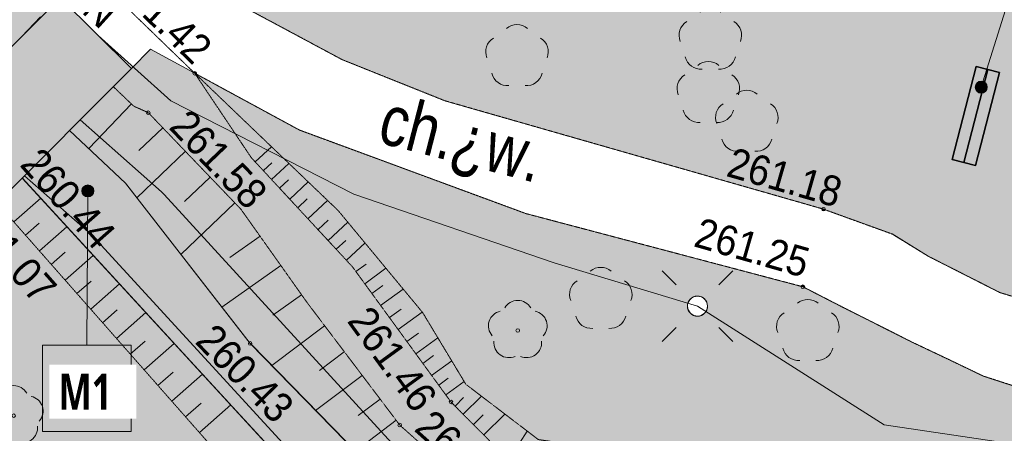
# Model space of a CAD drawing. Header units: millimetres. Extents: x -188930 to 271134, y -158090 to 283816.
# Tile 14 of 256: x -35742 to -11198, y 24957 to 35285. Entities that reach past the tile are written whole.
import ezdxf

# ---------------------------------------------------------------- set-up
doc = ezdxf.new("R2010")
doc.units = ezdxf.units.MM
doc.linetypes.add('IMPORT-217-500 _2_', pattern=[4, 0, -1, 3, 0])
doc.linetypes.add('IMPORT-823-500', pattern=[3.5, 2.5, -1])
for name, color, linetype, lineweight in [('25_2021_Modlnica_staw_dz223_mdcp_19042022_dwg-1', 7, 'Continuous', 9), ('A-DETL-GENF-2', 141, 'Continuous', 9), ('A-DETL-GENF-3', 94, 'Continuous', 9), ('A-DETL-GENF-4', 9, 'Continuous', 9), ('A-DETL-THIN', 151, 'Continuous', 9), ('drzewo liściaste _punkt_', 7, 'Continuous', 9), ('EDZPD_219-1', 1, 'Continuous', 9), ('G-ANNO-TEXT-1', 170, 'Continuous', 9), ('G-ANNO-TEXT-2', 5, 'Continuous', 9), ('latarnia _punkt_', 7, 'Continuous', 9), ('obiekty_dodatkowe-1', 3, 'Continuous', 35), ('przewód elektroenergetyczny _linia_-1', 1, 'Continuous', 9), ('przewód elektroenergetyczny _linia_-Atr1-1', 1, 'Continuous', 9), ('SDRPK_423-1', 7, 'IMPORT-217-500 _2_', 9), ('SDRPK_423-2', 7, 'Continuous', 35), ('SZWPW_849-1', 4, 'Continuous', 9), ('SZZPZ_922-1', 94, 'Continuous', 9), ('WUKPS_403', 7, 'Continuous', 9), ('WUKPS_820', 7, 'Continuous', 9), ('WUKPS_823-1', 7, 'IMPORT-823-500', 9), ('WUKPS_824-1', 7, 'IMPORT-823-500', 9)]:
    doc.layers.add(name, color=color, linetype=linetype, lineweight=lineweight)
doc.styles.add('@Malgun Gothic_B', font='malgunbd.ttf', dxfattribs={"width": 0.75, "height": 900})
doc.styles.add('Arial_10', font='arial.ttf', dxfattribs={"width": 0.9, "height": 750})
doc.styles.add('Arial_12', font='arial.ttf', dxfattribs={"width": 0.8, "height": 1250})

# ---------------------------------------------------------------- blocks, each defined once
blk = doc.blocks.new('25_2021_Modlnica_staw_dz223_mdcp_19042022_dwg_OP021-1961450-PZT-dwg')
at = {"layer": 'drzewo liściaste _punkt_'}
for centre, start, end in [((0, 4000), 49.272, 130.728), ((-3800, 1240), 121.308, 202.548), ((3800, 1240), 337.452, 58.692), ((-2350, -3240), 193.221, 274.871), ((2350, -3240), 265.129, 346.779)]:
    blk.add_arc(centre, 4000, start, end, dxfattribs=at)
blk = doc.blocks.new('25_2021_Modlnica_staw_dz223_mdcp_19042022_dwg_SM01-V16-PZT-dwg')
at = {"layer": 'latarnia _punkt_'}
for p, q in [((-5300, 5310), (-8830, 8840)), ((5310, 5310), (8840, 8840)), ((-5300, -5300), (-8830, -8830)), ((5310, -5300), (8840, -8830))]:
    blk.add_line(p, q, dxfattribs=at)
blk.add_circle((0, 0), 2500, dxfattribs=at)
blk = doc.blocks.new('25_2021_Modlnica_staw_dz223_mdcp_19042022_dwg_922_20-1961480-PZT-dwg')
at = {"layer": 'SZZPZ_922-1'}
blk.add_circle((0, 0), 45, dxfattribs=at)
for centre, start, end in [((0, 375), 30.1471, 149.8529), ((-357, 116), 102.1471, 221.8529), ((357, 116), 318.1471, 77.8529), ((-220, -303), 174.1472, 293.8529), ((220, -303), 246.1471, 5.8529)]:
    blk.add_arc(centre, 375, start, end, dxfattribs=at)
blk = doc.blocks.new('25_2021_Modlnica_staw_dz223_mdcp_19042022_dwg_140_44-1961636-PZT-dwg')
at = {"layer": 'WUKPS_403'}
blk.add_circle((0, 0), 45, dxfattribs=at)
blk = doc.blocks.new('25_2021_Modlnica_staw_dz223_mdcp_19042022_dwg_140_79-1961672-PZT-dwg')
at = {"layer": 'WUKPS_403'}
blk.add_circle((0, 0), 45, dxfattribs=at)
blk = doc.blocks.new('25_2021_Modlnica_staw_dz223_mdcp_19042022_dwg_140_80-1961673-PZT-dwg')
at = {"layer": 'WUKPS_403'}
blk.add_circle((0, 0), 45, dxfattribs=at)
blk = doc.blocks.new('25_2021_Modlnica_staw_dz223_mdcp_19042022_dwg_140_81-1961674-PZT-dwg')
at = {"layer": 'WUKPS_403'}
blk.add_circle((0, 0), 45, dxfattribs=at)
blk = doc.blocks.new('25_2021_Modlnica_staw_dz223_mdcp_19042022_dwg_140_83-1961676-PZT-dwg')
at = {"layer": 'WUKPS_403'}
blk.add_hatch(color=256, dxfattribs=at).paths.add_polyline_path([(44, 9), (43, 12), (20, 40), (-5, 44), (-25, 36), (-43, 9), (-38, -8), (39, 8)])
blk.add_circle((0, 0), 45, dxfattribs=at)
blk = doc.blocks.new('25_2021_Modlnica_staw_dz223_mdcp_19042022_dwg_140_85-1961678-PZT-dwg')
at = {"layer": 'WUKPS_403'}
blk.add_hatch(color=256, dxfattribs=at).paths.add_polyline_path([(-12, -43), (22, -39), (32, -32), (37, -13), (-43, 12), (-43, -12), (-32, -32), (-19, -39)])
blk.add_circle((0, 0), 45, dxfattribs=at)
blk = doc.blocks.new('25_2021_Modlnica_staw_dz223_mdcp_19042022_dwg_140_86-1961679-PZT-dwg')
at = {"layer": 'WUKPS_403'}
blk.add_hatch(color=256, dxfattribs=at).paths.add_polyline_path([(43, -9), (43, 12), (30, 33), (-1, 44), (-33, 30), (-43, 12), (-40, -1), (14, -3), (43, -8)])
blk.add_circle((0, 0), 45, dxfattribs=at)
blk = doc.blocks.new('25_2021_Modlnica_staw_dz223_mdcp_19042022_dwg_922_131-1961849-PZT-dwg')
at = {"layer": 'SZZPZ_922-1'}
blk.add_circle((0, 0), 45, dxfattribs=at)
for centre, start, end in [((0, 375), 30.1471, 149.8529), ((-357, 116), 102.1471, 221.8529), ((357, 116), 318.1471, 77.8529), ((-220, -303), 174.1472, 293.8529), ((220, -303), 246.1471, 5.8529)]:
    blk.add_arc(centre, 375, start, end, dxfattribs=at)
blk = doc.blocks.new('25_2021_Modlnica_staw_dz223_mdcp_19042022_dwg-1821906-PZT-dwg')
at = {"layer": 'EDZPD_219-1'}
for p, q in [((-7487728, 2254387), (-7486714, 2251870)), ((-7488760, 2251705), (-7489596, 2253757)), ((-7486686, 2251789), (-7482935, 2238710)), ((-7484782, 2237891), (-7488732, 2251624))]:
    blk.add_line(p, q, dxfattribs=at)
at = {"layer": 'EDZPD_219-1', "flags": 128}
for points in [[(-7488732, 2251624), (-7488745, 2251667), (-7488760, 2251705)], [(-7486714, 2251870), (-7486698, 2251832), (-7486686, 2251789)]]:
    blk.add_lwpolyline(points, dxfattribs=at)
at = {"layer": 'obiekty_dodatkowe-1'}
blk.add_line((-7468483, 2243617), (-7466918, 2245429), dxfattribs=at)
at = {"layer": 'obiekty_dodatkowe-1', "flags": 128}
blk.add_lwpolyline([(-7466691, 2245233), (-7467145, 2245625), (-7468710, 2243813), (-7468256, 2243421)], close=True, dxfattribs=at)
at = {"layer": 'przewód elektroenergetyczny _linia_-1', "flags": 128}
blk.add_lwpolyline([(-7486387, 2256072), (-7485495, 2253807), (-7482451, 2249689), (-7478741, 2245921), (-7476026, 2243364), (-7473182, 2238642), (-7468771, 2235564), (-7458479, 2234809), (-7455879, 2233638), (-7448272, 2231304), (-7438622, 2231886)], dxfattribs=at)
at = {"layer": 'SDRPK_423-1'}
blk.add_line((-7484669, 2254194), (-7489596, 2268158), dxfattribs=at)
at = {"layer": 'SDRPK_423-1', "flags": 128}
for points in [[(-7482679, 2254890), (-7481216, 2252825), (-7479380, 2250763), (-7472167, 2244164)], [(-7484628, 2254117), (-7484654, 2254153), (-7484668, 2254192)], [(-7473490, 2242656), (-7478829, 2247344), (-7482952, 2251725), (-7484628, 2254117)], [(-7472167, 2244164), (-7472134, 2244133), (-7472107, 2244105)], [(-7472106, 2244103), (-7470880, 2242816), (-7470323, 2241921), (-7469127, 2240311), (-7468447, 2239665), (-7467710, 2239072)], [(-7473436, 2242598), (-7473457, 2242627), (-7473490, 2242656)], [(-7469746, 2237962), (-7470426, 2238629), (-7471022, 2239395), (-7471633, 2240173), (-7472828, 2241771), (-7473431, 2242591)]]:
    blk.add_lwpolyline(points, dxfattribs=at)
at = {"layer": 'SZWPW_849-1'}
for p, q in [((-7486920, 2244204), (-7489673, 2253731)), ((-7486423, 2247500), (-7486431, 2247539)), ((-7486410, 2247460), (-7486421, 2247494))]:
    blk.add_line(p, q, dxfattribs=at)
at = {"layer": 'SZWPW_849-1', "flags": 128}
for points in [[(-7486431, 2247544), (-7487419, 2252464), (-7488086, 2254266)], [(-7482984, 2237769), (-7484635, 2241944), (-7486410, 2247460)]]:
    blk.add_lwpolyline(points, dxfattribs=at)
at = {"layer": 'WUKPS_820'}
for p, q in [((-7488102, 2256899), (-7487469, 2257126)), ((-7487858, 2253650), (-7486408, 2254170)), ((-7485974, 2253293), (-7486759, 2253049)), ((-7489481, 2253075), (-7490346, 2252845)), ((-7490231, 2252413), (-7489794, 2252529)), ((-7487330, 2252016), (-7485731, 2252514)), ((-7489212, 2252143), (-7490097, 2251908)), ((-7485466, 2251664), (-7486310, 2251401)), ((-7483758, 2251656), (-7484290, 2251500)), ((-7489982, 2251476), (-7489535, 2251594)), ((-7488944, 2251211), (-7489848, 2250971)), ((-7484206, 2251215), (-7483932, 2251295)), ((-7483557, 2251096), (-7484123, 2250930)), ((-7489733, 2250539), (-7489277, 2250660)), ((-7486977, 2250260), (-7485201, 2250813)), ((-7484039, 2250645), (-7483748, 2250730)), ((-7483330, 2250465), (-7483935, 2250288)), ((-7488675, 2250280), (-7489599, 2250034)), ((-7483852, 2250003), (-7483541, 2250094)), ((-7489484, 2249602), (-7489018, 2249726)), ((-7485009, 2249789), (-7485917, 2249648)), ((-7483104, 2249835), (-7483747, 2249646)), ((-7488406, 2249348), (-7489350, 2249097)), ((-7483643, 2249290), (-7483310, 2249387)), ((-7482893, 2249122), (-7483539, 2248933)), ((-7489216, 2248593), (-7488739, 2248720)), ((-7486649, 2248628), (-7484872, 2248904)), ((-7483455, 2248648), (-7483141, 2248740)), ((-7482742, 2248470), (-7483351, 2248291)), ((-7488117, 2248345), (-7489082, 2248088)), ((-7484734, 2248018), (-7485603, 2247884)), ((-7483263, 2247930), (-7482952, 2247983)), ((-7488948, 2247584), (-7488460, 2247714)), ((-7482556, 2247672), (-7483201, 2247563)), ((-7487827, 2247342), (-7488814, 2247079)), ((-7483151, 2247269), (-7482820, 2247325)), ((-7486187, 2246766), (-7484564, 2247070)), ((-7482404, 2247017), (-7483089, 2246901)), ((-7488680, 2246575), (-7488181, 2246707)), ((-7483027, 2246534), (-7482673, 2246594)), ((-7487537, 2246339), (-7488546, 2246070)), ((-7484414, 2246270), (-7485175, 2246127)), ((-7482234, 2246290), (-7482965, 2246166)), ((-7482903, 2245799), (-7482552, 2245858)), ((-7485707, 2245275), (-7484278, 2245542)), ((-7482172, 2245544), (-7482841, 2245431)), ((-7482791, 2245137), (-7482470, 2245192)), ((-7484142, 2244815), (-7484810, 2244690)), ((-7482119, 2244873), (-7482729, 2244770)), ((-7482679, 2244476), (-7482387, 2244525)), ((-7482071, 2244276), (-7482629, 2244182)), ((-7485273, 2243925), (-7484019, 2244160)), ((-7482547, 2243824), (-7482261, 2243918)), ((-7481847, 2243750), (-7482456, 2243549)), ((-7482342, 2243205), (-7482014, 2243314)), ((-7481525, 2243094), (-7482229, 2242861)), ((-7481216, 2242465), (-7481894, 2242057))]:
    blk.add_line(p, q, dxfattribs=at)
at = {"layer": 'WUKPS_823-1'}
for p, q in [((-7484649, 2254112), (-7484654, 2254153)), ((-7486157, 2253823), (-7486133, 2253794)), ((-7486127, 2253783), (-7486116, 2253748)), ((-7490507, 2253450), (-7487734, 2243013)), ((-7483999, 2244050), (-7483992, 2244014)), ((-7483990, 2244009), (-7483976, 2243973)), ((-7483976, 2243973), (-7482663, 2240678)), ((-7482592, 2243961), (-7482599, 2244000)), ((-7482579, 2243921), (-7482590, 2243955))]:
    blk.add_line(p, q, dxfattribs=at)
at = {"layer": 'WUKPS_823-1', "flags": 128}
for points in [[(-7486621, 2254760), (-7486383, 2254099), (-7486157, 2253823)], [(-7482600, 2244005), (-7483288, 2248077), (-7484332, 2251643), (-7484649, 2254112)], [(-7486116, 2253748), (-7485136, 2250601), (-7484700, 2247797), (-7484000, 2244057)], [(-7475916, 2233570), (-7477137, 2234507), (-7477932, 2235498), (-7478378, 2236992), (-7479225, 2239617), (-7481436, 2241295), (-7482047, 2242311), (-7482579, 2243921)]]:
    blk.add_lwpolyline(points, dxfattribs=at)
at = {"layer": 'WUKPS_824-1'}
for p, q in [((-7484654, 2254153), (-7484641, 2254117)), ((-7489673, 2253731), (-7486919, 2244204)), ((-7486431, 2247539), (-7486423, 2247500)), ((-7486421, 2247494), (-7486410, 2247460))]:
    blk.add_line(p, q, dxfattribs=at)
at = {"layer": 'WUKPS_824-1', "flags": 128}
for points in [[(-7488086, 2254266), (-7487419, 2252464), (-7486431, 2247544)], [(-7484639, 2254112), (-7482980, 2249490), (-7482230, 2246274), (-7482064, 2244191), (-7481061, 2242151), (-7478316, 2240230), (-7477838, 2239746), (-7477386, 2238726), (-7476841, 2236331), (-7475102, 2234850), (-7473758, 2233682), (-7469911, 2231175), (-7461213, 2228334), (-7454432, 2226907), (-7444969, 2225069), (-7442837, 2224540), (-7439150, 2223459), (-7434497, 2221297), (-7429980, 2219258), (-7427040, 2217478), (-7425664, 2216455), (-7424451, 2215133)], [(-7486410, 2247460), (-7484635, 2241944), (-7482984, 2237769)]]:
    blk.add_lwpolyline(points, dxfattribs=at)
for name, p, rotation in [('25_2021_Modlnica_staw_dz223_mdcp_19042022_dwg_140_83-1961676-PZT-dwg', (-7484654, 2254153), 293.7852943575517), ('25_2021_Modlnica_staw_dz223_mdcp_19042022_dwg_140_81-1961674-PZT-dwg', (-7486129, 2253789), 291.7185499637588), ('25_2021_Modlnica_staw_dz223_mdcp_19042022_dwg_922_131-1961849-PZT-dwg', (-7492503, 2248512), 333.5405744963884), ('25_2021_Modlnica_staw_dz223_mdcp_19042022_dwg_140_44-1961636-PZT-dwg', (-7486423, 2247500), 293.1182473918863), ('25_2021_Modlnica_staw_dz223_mdcp_19042022_dwg_922_20-1961480-PZT-dwg', (-7480307, 2244817), 333.5405744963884), ('25_2021_Modlnica_staw_dz223_mdcp_19042022_dwg_140_80-1961673-PZT-dwg', (-7483992, 2244014), 279.5951926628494), ('25_2021_Modlnica_staw_dz223_mdcp_19042022_dwg_140_79-1961672-PZT-dwg', (-7482592, 2243961), 294.9908807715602), ('25_2021_Modlnica_staw_dz223_mdcp_19042022_dwg_140_85-1961678-PZT-dwg', (-7472134, 2244133), 333.5405744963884), ('25_2021_Modlnica_staw_dz223_mdcp_19042022_dwg_140_86-1961679-PZT-dwg', (-7473457, 2242627), 317.5414896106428)]:
    blk.add_blockref(name, p, dxfattribs=dict(rotation=rotation))
at = {"xscale": 0.1, "yscale": 0.1, "zscale": 0.1, "rotation": 333.5405744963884}
for name, p in [('25_2021_Modlnica_staw_dz223_mdcp_19042022_dwg_OP021-1961450-PZT-dwg', (-7477279, 2250946)), ('25_2021_Modlnica_staw_dz223_mdcp_19042022_dwg_OP021-1961450-PZT-dwg', (-7472781, 2249166)), ('25_2021_Modlnica_staw_dz223_mdcp_19042022_dwg_OP021-1961450-PZT-dwg', (-7473418, 2247997)), ('25_2021_Modlnica_staw_dz223_mdcp_19042022_dwg_OP021-1961450-PZT-dwg', (-7472880, 2246925)), ('25_2021_Modlnica_staw_dz223_mdcp_19042022_dwg_OP021-1961450-PZT-dwg', (-7478108, 2244590)), ('25_2021_Modlnica_staw_dz223_mdcp_19042022_dwg_SM01-V16-PZT-dwg', (-7476026, 2243364)), ('25_2021_Modlnica_staw_dz223_mdcp_19042022_dwg_OP021-1961450-PZT-dwg', (-7473845, 2241574))]:
    blk.add_blockref(name, p, dxfattribs=at)
at = {"layer": 'przewód elektroenergetyczny _linia_-Atr1-1', "insert": (-7486016, 2257549), "char_height": 750, "width": 1395.68, "attachment_point": 1, "rotation": 291.5026, "line_spacing_factor": 0.941778, "style": 'Arial_10'}
blk.add_mtext('eN', dxfattribs=at)
at = {"layer": 'SDRPK_423-2', "insert": (-7480556, 2251551), "char_height": 1250, "width": 9350.6, "attachment_point": 1, "rotation": 319.1047, "line_spacing_factor": 0.941778, "style": 'Arial_12'}
blk.add_mtext('ch.%%191w.', dxfattribs=at)
at = {"layer": 'WUKPS_403', "char_height": 750, "width": 3434.11, "attachment_point": 1, "line_spacing_factor": 0.941778, "style": 'Arial_10'}
for s, insert, rotation in [('261.42', (-7484856, 2257300), 289.4373), ('260.44', (-7488877, 2254246), 284.8815), ('261.07', (-7490800, 2253692), 284.8815), ('261.58', (-7485145, 2253456), 287.3031), ('260.43', (-7486952, 2248378), 287.8326), ('261.46', (-7483288, 2247056), 279.5952), ('261.18', (-7473454, 2246525), 317.5415), ('261.25', (-7474962, 2245318), 317.5415), ('261.42', (-7483054, 2244033), 291.7185)]:
    blk.add_mtext(s, dxfattribs=dict(at, insert=insert, rotation=rotation))

msp = doc.modelspace()

# ---------------------------------------------------------------- hatches: boundary and pattern name
at = {"layer": 'A-DETL-GENF-2'}
h = msp.add_hatch(color=256, dxfattribs=at)
h.paths.add_polyline_path([(-15856, 14908), (-15657, 15771), (-16174, 15833), (-18968, 16918), (-20474, 18115), (-23604, 20941), (-25921, 23024), (-30026, 27239), (-33101, 31202), (-34501, 32518), (-35683, 31332), (-28897, 23953), (-24722, 19848), (-19205, 15324), (-18017, 15062), (-16174, 14930)])
h.paths.add_polyline_path([(-37532, 33018), (-36323, 34231), (-36836, 34707), (-41250, 38302), (-44844, 42066), (-46222, 44217), (-48654, 51175), (-49124, 53150), (-49994, 57789), (-50175, 59504), (-51150, 62454), (-52268, 61996), (-51502, 59666), (-51573, 57984), (-51744, 57227), (-49961, 51785), (-48329, 45802), (-47127, 43208), (-44334, 38811), (-39044, 34305)])
h.paths.add_polyline_path([(4314, 35811), (9884, 37451), (15924, 41331), (17404, 41241), (19534, 44391), (19014, 45231), (19494, 47351), (20094, 53481), (18344, 59821), (14204, 66211), (9784, 69771), (2264, 71351), (-5796, 69691), (-15126, 63691), (-21896, 61101), (-25872, 60417), (-31356, 60871), (-35566, 59571), (-37606, 57001), (-38036, 53971), (-34866, 49461), (-29686, 48641), (-22336, 48521), (-17616, 47521), (-14626, 45711), (-8836, 38891), (-4026, 36251), (3065, 35877)])
at = {"layer": 'A-DETL-GENF-3'}
h = msp.add_hatch(color=256, dxfattribs=at)
h.paths.add_polyline_path([(-35525, 4979), (-27548, 6868), (-32571, 11217), (-32311, 11517), (-35832, 14569), (-36465, 18158), (-39612, 22044), (-40870, 29181), (-38796, 31255), (-39044, 31502), (-37532, 33018), (-44357, 38838), (-47127, 43208), (-48350, 45859), (-49961, 51785), (-51742, 57237), (-51573, 57984), (-51506, 59681), (-52268, 61996), (-54990, 60879), (-35832, 5861)])
h.paths.add_polyline_path([(-24549, 7578), (-17143, 9331), (-15856, 14908), (-18083, 15071), (-19205, 15324), (-24722, 19848), (-28988, 24045), (-35683, 31332), (-37273, 29737), (-37521, 29984), (-38935, 28570), (-37920, 22815), (-34773, 18929), (-34171, 15514), (-31131, 12879), (-30934, 13106), (-24932, 7909)])
h.paths.add_polyline_path([(-15657, 15771), (-14487, 20839), (32570, 35225), (57174, 19146), (62144, 21184), (60594, 24451), (59174, 23791), (58384, 25601), (59684, 26331), (58644, 27761), (57564, 28031), (53654, 27011), (50684, 26831), (46544, 28291), (44303, 29619), (35174, 35651), (25064, 42531), (24194, 42791), (23348, 42419), (21791, 39906), (20678, 38080), (20311, 37529), (18764, 35590), (18098, 34823), (17130, 33947), (17954, 32771), (14144, 30541), (13429, 31688), (12215, 31092), (11327, 30705), (9393, 30026), (8440, 29873), (7476, 29645), (6468, 29510), (5481, 29529), (2375, 29530), (1456, 29539), (474, 29426), (-502, 29222), (-1440, 28861), (-2359, 28465), (-3210, 27988), (-4020, 27466), (-5111, 26838), (-4832, 26152), (-6847, 25377), (-7081, 26036), (-7752, 25891), (-8758, 25801), (-9737, 25857), (-10824, 26095), (-11723, 26387), (-14026, 27501), (-15274, 28130), (-16241, 28622), (-23129, 30445), (-28772, 32531), (-32480, 34545), (-34501, 32518), (-33101, 31202), (-29963, 27167), (-25921, 23024), (-21733, 19254), (-20474, 18115), (-18968, 16918), (-16174, 15833), (-15711, 15777)])
h.paths.add_polyline_path([(60034, 20492), (59970, 20506), (59930, 20522), (59885, 20553), (59848, 20593), (59814, 20655), (59798, 20712), (59795, 20758), (59798, 20798), (59814, 20850), (59840, 20898), (59875, 20940), (59918, 20973), (59985, 21000), (60029, 21009), (60098, 21006), (60141, 20995), (60190, 20971), (60233, 20938), (60268, 20896), (60294, 20847), (60310, 20790), (60313, 20744), (60310, 20704), (60294, 20652), (60268, 20604), (60233, 20563), (60190, 20529), (60141, 20506), (60084, 20493), (60050, 20492)])
h.paths.add_polyline_path([(66842, 23111), (69177, 24069), (67424, 27821), (72284, 29961), (74085, 26082), (79386, 28256), (71423, 44256), (59391, 38267), (64247, 28497), (64210, 28479), (65831, 25174)])
h.paths.add_polyline_path([(57430, 26403), (57377, 26413), (57326, 26433), (57282, 26464), (57244, 26504), (57216, 26550), (57194, 26628), (57192, 26668), (57198, 26719), (57216, 26772), (57244, 26819), (57282, 26858), (57326, 26889), (57363, 26907), (57440, 26920), (57488, 26918), (57535, 26907), (57574, 26891), (57619, 26860), (57657, 26820), (57685, 26774), (57706, 26701), (57709, 26654), (57706, 26615), (57691, 26563), (57665, 26515), (57629, 26473), (57572, 26433), (57519, 26413), (57474, 26404), (57440, 26403)])
h.paths.add_polyline_path([(-18839, 27885), (-18895, 27890), (-18948, 27907), (-18996, 27935), (-19037, 27974), (-19068, 28020), (-19091, 28094), (-19096, 28128), (-19088, 28193), (-19065, 28252), (-19030, 28301), (-19007, 28326), (-18960, 28357), (-18886, 28380), (-18852, 28385), (-18783, 28376), (-18731, 28356), (-18685, 28324), (-18646, 28283), (-18618, 28234), (-18600, 28176), (-18597, 28130), (-18600, 28086), (-18618, 28032), (-18646, 27984), (-18685, 27944), (-18731, 27913), (-18804, 27890)])
h.paths.add_polyline_path([(-8452, 27911), (-7488, 28089), (-6504, 28457), (-5559, 28967), (-3904, 29921), (-2991, 30423), (-2086, 30791), (-1154, 31114), (-136, 31326), (802, 31481), (1818, 31597), (2848, 31632), (6811, 31634), (7754, 31763), (8756, 31985), (10659, 32667), (14284, 34401), (15139, 34963), (15980, 35627), (16647, 36250), (17948, 37773), (18514, 38625), (20372, 41518), (21711, 43760), (22924, 46561), (23504, 50301), (23606, 51846), (23563, 53060), (23516, 53771), (23224, 54826), (21853, 58495), (21461, 59688), (19567, 64089), (19077, 65043), (18587, 65786), (17965, 66597), (15801, 68687), (13567, 70526), (12182, 71454), (11838, 71686), (10909, 72121), (7811, 73192), (7091, 73392), (5135, 73804), (4047, 73931), (556, 74007), (-2175, 73705), (-3782, 73438), (-5245, 72904), (-11590, 70507), (-16896, 68321), (-19602, 67043), (-20542, 66684), (-21839, 66089), (-23074, 65741), (-24124, 65399), (-25266, 65097), (-26215, 65178), (-27168, 65140), (-28485, 65205), (-33263, 65850), (-34175, 65857), (-35239, 65715), (-36220, 65560), (-39308, 64557), (-40111, 64350), (-40973, 63932), (-41745, 63334), (-42435, 62433), (-42945, 61661), (-43345, 60753), (-44512, 56117), (-44682, 55018), (-44667, 54473), (-44499, 52828), (-43625, 50030), (-43208, 49084), (-42769, 48208), (-42141, 47303), (-41596, 46585), (-40826, 45778), (-29972, 35504), (-27708, 34289), (-25146, 33261), (-15655, 30536), (-13995, 29934), (-13098, 29380), (-11310, 28472), (-10413, 28197), (-9407, 27982), (-9172, 27965)])
h.paths.add_polyline_path([(680, 28040), (615, 28048), (571, 28062), (523, 28090), (482, 28129), (451, 28176), (428, 28249), (423, 28283), (431, 28348), (451, 28402), (482, 28449), (525, 28490), (574, 28518), (633, 28535), (667, 28540), (735, 28531), (788, 28511), (834, 28480), (873, 28439), (901, 28389), (918, 28331), (923, 28297), (918, 28241), (901, 28188), (873, 28139), (813, 28085), (772, 28062), (735, 28048)])
h.paths.add_polyline_path([(67747, 28781), (67634, 28793), (67571, 28810), (67498, 28842), (67424, 28891), (67390, 28918), (67338, 28976), (67295, 29042), (67254, 29145), (67242, 29190), (67234, 29268), (67242, 29366), (67263, 29444), (67295, 29517), (67328, 29571), (67389, 29641), (67457, 29696), (67508, 29726), (67603, 29762), (67678, 29776), (67739, 29780), (67834, 29769), (67890, 29755), (67960, 29726), (68017, 29693), (68078, 29644), (68146, 29561), (68185, 29493), (68213, 29417), (68226, 29373), (68234, 29294), (68230, 29216), (68204, 29115), (68185, 29066), (68146, 28998), (68097, 28937), (68039, 28885), (67973, 28842), (67901, 28810), (67825, 28789)])
h.paths.add_polyline_path([(81379, 29011), (85076, 30424), (76821, 47009), (73294, 45254), (80675, 30424)])
h.paths.add_polyline_path([(50184, 30781), (53022, 31383), (57144, 32547), (54088, 38688), (53506, 38399), (52383, 40655), (52965, 40944), (49899, 47104), (49317, 46814), (48194, 49070), (48776, 49360), (45488, 55966), (44906, 55677), (43783, 57933), (44365, 58223), (42476, 62018), (26736, 54185), (27642, 52311), (28614, 52761), (30274, 49251), (29364, 48751), (33334, 40221), (33904, 39291), (34804, 38481), (36384, 37381), (45357, 31493), (45394, 31471), (46414, 31069), (47990, 30864)])
h.paths.add_polyline_path([(77586, 30946), (77229, 31662), (77364, 31729), (77720, 31013)])
h.paths.add_polyline_path([(63701, 31281), (63645, 31286), (63592, 31303), (63543, 31331), (63503, 31370), (63472, 31417), (63449, 31490), (63444, 31524), (63452, 31589), (63472, 31643), (63503, 31690), (63533, 31722), (63595, 31759), (63653, 31776), (63701, 31780), (63756, 31772), (63808, 31752), (63855, 31721), (63894, 31680), (63922, 31630), (63939, 31572), (63944, 31538), (63936, 31473), (63915, 31417), (63884, 31370), (63842, 31331), (63793, 31303), (63735, 31286)])
h.paths.add_polyline_path([(80137, 32216), (79781, 32932), (79915, 32999), (80272, 32283)])
h.paths.add_polyline_path([(76516, 33095), (76160, 33811), (76294, 33878), (76651, 33162)])
h.paths.add_polyline_path([(-36323, 34231), (-34037, 36524), (-40519, 42805), (-40848, 42477), (-43026, 44539), (-42673, 44893), (-43610, 45801), (-44983, 48112), (-45844, 50102), (-46168, 50990), (-46792, 53984), (-46711, 54935), (-46424, 56970), (-46231, 57980), (-45513, 60871), (-45499, 60934), (-45229, 61517), (-46216, 62091), (-44026, 65321), (-43246, 64831), (-42036, 65682), (-41151, 66057), (-40678, 66184), (-40847, 66680), (-51150, 62454), (-50174, 59497), (-49994, 57789), (-49099, 53034), (-48654, 51175), (-46222, 44217), (-44844, 42066), (-41250, 38302), (-36743, 34625)])
h.paths.add_polyline_path([(19761, 34271), (19696, 34279), (19642, 34299), (19603, 34321), (19563, 34360), (19526, 34422), (19509, 34480), (19504, 34514), (19512, 34579), (19532, 34633), (19563, 34680), (19603, 34719), (19652, 34748), (19713, 34766), (19761, 34770), (19816, 34762), (19868, 34742), (19915, 34711), (19954, 34670), (19982, 34620), (19999, 34562), (20004, 34528), (19999, 34472), (19982, 34419), (19954, 34370), (19915, 34330), (19868, 34299), (19816, 34279)])
h.paths.add_polyline_path([(79068, 34365), (78711, 35081), (78846, 35148), (79202, 34432)])
h.paths.add_polyline_path([(4314, 35811), (-4026, 36251), (-8836, 38891), (-14626, 45711), (-17616, 47521), (-22336, 48521), (-29686, 48641), (-34866, 49461), (-38036, 53971), (-37606, 57001), (-35566, 59571), (-31356, 60871), (-25870, 60417), (-21896, 61101), (-15126, 63691), (-5796, 69691), (2264, 71351), (9784, 69771), (14204, 66211), (18344, 59821), (20094, 53481), (19494, 47351), (19014, 45231), (19534, 44391), (17404, 41241), (15924, 41331), (9884, 37451), (5254, 36088)])
h.paths.add_polyline_path([(-36339, 36951), (-36404, 36959), (-36458, 36979), (-36497, 37001), (-36537, 37040), (-36569, 37089), (-36591, 37160), (-36596, 37194), (-36588, 37259), (-36568, 37313), (-36546, 37352), (-36507, 37392), (-36445, 37429), (-36387, 37446), (-36353, 37451), (-36297, 37446), (-36244, 37429), (-36195, 37401), (-36146, 37350), (-36118, 37300), (-36101, 37242), (-36096, 37208), (-36104, 37143), (-36124, 37089), (-36155, 37042), (-36195, 37003), (-36244, 36974), (-36284, 36959), (-36323, 36953)])
h.paths.add_polyline_path([(74289, 37571), (73932, 38287), (74066, 38354), (74423, 37638)])
h.paths.add_polyline_path([(78291, 38351), (78235, 38356), (78182, 38373), (78133, 38401), (78093, 38440), (78056, 38502), (78039, 38560), (78034, 38594), (78042, 38659), (78062, 38713), (78093, 38760), (78133, 38799), (78170, 38823), (78238, 38845), (78291, 38850), (78346, 38842), (78398, 38822), (78445, 38791), (78475, 38762), (78506, 38716), (78530, 38639), (78533, 38595), (78529, 38552), (78512, 38499), (78484, 38450), (78445, 38410), (78383, 38373), (78325, 38356)])
h.paths.add_polyline_path([(78791, 38631), (78726, 38639), (78664, 38663), (78623, 38691), (78584, 38733), (78562, 38767), (78538, 38843), (78535, 38887), (78539, 38930), (78563, 38996), (78594, 39042), (78635, 39081), (78685, 39109), (78743, 39126), (78777, 39131), (78846, 39122), (78898, 39102), (78935, 39081), (78975, 39042), (79012, 38980), (79029, 38922), (79034, 38888), (79026, 38823), (79006, 38769), (78984, 38730), (78945, 38690), (78898, 38659), (78846, 38639)])
h.paths.add_polyline_path([(76840, 38841), (76484, 39557), (76618, 39624), (76974, 38908), (76844, 38843)])
h.paths.add_polyline_path([(72128, 41913), (71771, 42629), (71905, 42696), (72262, 41980)])
h.paths.add_polyline_path([(37553, 42264), (37483, 42271), (37425, 42290), (37373, 42319), (37327, 42359), (37291, 42406), (37265, 42460), (37249, 42522), (37245, 42556), (37252, 42626), (37265, 42671), (37300, 42735), (37338, 42780), (37371, 42809), (37423, 42838), (37503, 42859), (37553, 42863), (37611, 42855), (37652, 42844), (37718, 42807), (37751, 42782), (37799, 42721), (37825, 42667), (37840, 42605), (37845, 42572), (37840, 42513), (37825, 42456), (37799, 42404), (37762, 42357), (37718, 42319), (37667, 42290), (37611, 42271)])
h.paths.add_polyline_path([(29454, 42391), (29784, 43041), (26104, 50291), (25764, 50381), (25444, 50121), (24774, 45931), (24914, 45291), (25264, 44841), (28644, 42481), (29148, 42425)])
h.paths.add_polyline_path([(74679, 43183), (74323, 43899), (74457, 43966), (74813, 43250)])
h.paths.add_polyline_path([(31491, 46731), (31435, 46736), (31380, 46754), (31333, 46781), (31293, 46820), (31256, 46882), (31239, 46940), (31234, 46974), (31242, 47039), (31262, 47093), (31294, 47142), (31335, 47181), (31385, 47209), (31443, 47226), (31477, 47231), (31533, 47226), (31586, 47209), (31645, 47171), (31684, 47130), (31712, 47080), (31729, 47022), (31734, 46988), (31726, 46923), (31706, 46869), (31674, 46820), (31632, 46781), (31583, 46753), (31525, 46736)])
h.paths.add_polyline_path([(72403, 47044), (75930, 48800), (53652, 93562), (50125, 91807), (72350, 47152)])
h.paths.add_polyline_path([(30421, 48041), (30365, 48046), (30312, 48063), (30263, 48091), (30223, 48130), (30192, 48177), (30169, 48250), (30164, 48284), (30172, 48349), (30192, 48403), (30223, 48450), (30274, 48496), (30315, 48519), (30373, 48536), (30421, 48540), (30476, 48532), (30528, 48512), (30575, 48481), (30614, 48440), (30642, 48390), (30659, 48332), (30664, 48298), (30656, 48233), (30636, 48179), (30614, 48140), (30562, 48091), (30513, 48063), (30455, 48046)])
h.paths.add_polyline_path([(25883, 56128), (41531, 63917), (41077, 64829), (40495, 64540), (39372, 66796), (39954, 67086), (36639, 73746), (36057, 73457), (34934, 75713), (35516, 76002), (32228, 82609), (31646, 82320), (30523, 84576), (31105, 84865), (31105, 84876), (31049, 84997), (30909, 85325), (30781, 85658), (30665, 85995), (30560, 86335), (30456, 86730), (30380, 87066), (30320, 87378), (30265, 87730), (30222, 88084), (30191, 88440), (30174, 88796), (30169, 89153), (30177, 89509), (30184, 89691), (30226, 90189), (30265, 90504), (30313, 90816), (30393, 91227), (30432, 91412), (29801, 91564), (29907, 91976), (30011, 92326), (30137, 92703), (30281, 93082), (30434, 93446), (30600, 93803), (30761, 94121), (30933, 94434), (31117, 94743), (31335, 95081), (31515, 95342), (31730, 95632), (31987, 95954), (32206, 96210), (32433, 96458), (32685, 96718), (32947, 96969), (33238, 97229), (33496, 97444), (33782, 97667), (34076, 97881), (34377, 98085), (34685, 98279), (34999, 98462), (35320, 98634), (35704, 98822), (36102, 98997), (36430, 99128), (36762, 99247), (37140, 99369), (37465, 99461), (37784, 99542), (38093, 99610), (38426, 99672), (38891, 99740), (39157, 99771), (39524, 99802), (39893, 99820), (40418, 99822), (40774, 99810), (40999, 99797), (41483, 99750), (41836, 99702), (42186, 99643), (42534, 99573), (42879, 99491), (43319, 99368), (43647, 99263), (43975, 99147), (44302, 99018), (44560, 98910), (44301, 98314), (44753, 98098), (45069, 97932), (45353, 97770), (45656, 97583), (45952, 97386), (46241, 97178), (46522, 96961), (46663, 96847), (46927, 96620), (47183, 96383), (47431, 96138), (47670, 95884), (47900, 95622), (48202, 95246), (48332, 95075), (48534, 94790), (48726, 94499), (48909, 94197), (49145, 93769), (49239, 93588), (52766, 95343), (44000, 112949), (31004, 112211), (14784, 104505), (29035, 75871), (21513, 72127), (-3209, 82116), (-37113, 68211), (-36855, 67414), (-36357, 67589), (-35205, 67841), (-34288, 68006), (-33447, 67870), (-28360, 67307), (-27004, 67243), (-26467, 67216), (-25536, 67225), (-24493, 67394), (-24533, 67518), (-25655, 67385), (-25693, 67743), (-24637, 67870), (-22407, 68730), (-22193, 68226), (-17563, 70191), (-12570, 72403), (-5924, 74958), (-5798, 74990), (-6036, 75951), (-2376, 76891), (-2184, 75895), (902, 76170), (4800, 75953), (7838, 75331), (8796, 75057), (8928, 75518), (9203, 75434), (9280, 75637), (11010, 74989), (10974, 74893), (11030, 74875), (10885, 74455), (14085, 72717), (17463, 70069), (20184, 67076), (21293, 65329), (25856, 56183)])
h.paths.add_polyline_path([(-47229, 59361), (-47285, 59366), (-47338, 59383), (-47397, 59421), (-47427, 59450), (-47464, 59512), (-47481, 59570), (-47486, 59604), (-47478, 59669), (-47458, 59723), (-47436, 59762), (-47387, 59809), (-47338, 59838), (-47298, 59853), (-47243, 59861), (-47178, 59853), (-47124, 59833), (-47075, 59801), (-47036, 59760), (-47008, 59710), (-46991, 59652), (-46986, 59618), (-46991, 59562), (-47008, 59509), (-47036, 59460), (-47075, 59420), (-47137, 59383), (-47195, 59366)])
h.paths.add_polyline_path([(-46234, 60670), (-46299, 60678), (-46343, 60692), (-46392, 60720), (-46432, 60759), (-46469, 60821), (-46486, 60879), (-46491, 60913), (-46483, 60978), (-46463, 61032), (-46432, 61079), (-46392, 61118), (-46343, 61147), (-46303, 61162), (-46248, 61170), (-46192, 61165), (-46127, 61141), (-46080, 61110), (-46041, 61069), (-46019, 61035), (-45996, 60961), (-45991, 60927), (-45996, 60871), (-46013, 60818), (-46041, 60769), (-46080, 60729), (-46139, 60693), (-46179, 60678), (-46231, 60671)])
h.paths.add_polyline_path([(22701, 64771), (22632, 64780), (22592, 64793), (22543, 64821), (22503, 64860), (22466, 64922), (22449, 64980), (22444, 65014), (22452, 65079), (22472, 65133), (22503, 65180), (22543, 65219), (22592, 65248), (22653, 65266), (22687, 65271), (22756, 65262), (22808, 65242), (22855, 65211), (22885, 65182), (22922, 65120), (22939, 65062), (22944, 65028), (22939, 64972), (22916, 64909), (22894, 64870), (22855, 64830), (22793, 64793), (22735, 64776)])
h.paths.add_polyline_path([(24376, 68406), (24301, 68414), (24240, 68434), (24184, 68465), (24136, 68506), (24106, 68541), (24075, 68596), (24052, 68682), (24047, 68717), (24055, 68792), (24075, 68854), (24106, 68909), (24135, 68946), (24199, 68997), (24257, 69025), (24323, 69041), (24359, 69046), (24421, 69041), (24498, 69017), (24552, 68986), (24599, 68944), (24638, 68894), (24666, 68837), (24683, 68770), (24687, 68735), (24683, 68672), (24666, 68612), (24638, 68555), (24599, 68506), (24552, 68465), (24498, 68434), (24411, 68411)])
h.paths.add_polyline_path([(-21439, 69691), (-21508, 69700), (-21560, 69720), (-21607, 69751), (-21646, 69793), (-21674, 69842), (-21691, 69900), (-21696, 69934), (-21691, 69990), (-21664, 70061), (-21637, 70100), (-21597, 70139), (-21560, 70163), (-21487, 70186), (-21439, 70190), (-21384, 70182), (-21344, 70169), (-21285, 70131), (-21246, 70090), (-21218, 70040), (-21201, 69982), (-21196, 69948), (-21202, 69890), (-21218, 69839), (-21246, 69790), (-21285, 69750), (-21332, 69719), (-21405, 69696)])
h.paths.add_polyline_path([(491, 77111), (435, 77116), (382, 77133), (323, 77171), (284, 77213), (256, 77262), (239, 77320), (234, 77354), (242, 77419), (262, 77473), (284, 77512), (335, 77561), (385, 77589), (443, 77606), (491, 77610), (556, 77599), (598, 77582), (645, 77551), (684, 77510), (712, 77460), (729, 77402), (734, 77368), (726, 77303), (706, 77249), (675, 77202), (632, 77161), (583, 77133), (525, 77116)])
h.paths.add_polyline_path([(33093, 85631), (47309, 92706), (47160, 92987), (46999, 93262), (46802, 93566), (46645, 93791), (46452, 94044), (46250, 94290), (46038, 94527), (45816, 94755), (45586, 94975), (45346, 95185), (45099, 95385), (44844, 95575), (44581, 95755), (44309, 95926), (44027, 96087), (43736, 96238), (43438, 96377), (43131, 96504), (42816, 96620), (42490, 96725), (42153, 96817), (41957, 96864), (41645, 96927), (41331, 96978), (40971, 97019), (40698, 97041), (40380, 97054), (39968, 97050), (39744, 97040), (39373, 97008), (39111, 96976), (38796, 96925), (38485, 96861), (38176, 96785), (37870, 96697), (37565, 96595), (37235, 96469), (36950, 96346), (36654, 96205), (36284, 96005), (36085, 95888), (35812, 95713), (35548, 95528), (35240, 95291), (34990, 95081), (34755, 94866), (34530, 94643), (34314, 94411), (34107, 94171), (33910, 93922), (33723, 93666), (33553, 93412), (33387, 93143), (33231, 92866), (33087, 92584), (32954, 92296), (32833, 92004), (32724, 91706), (32626, 91404), (32541, 91099), (32467, 90785), (32409, 90491), (32358, 90161), (32325, 89873), (32299, 89508), (32290, 89327), (32290, 88945), (32305, 88602), (32332, 88285), (32372, 87969), (32426, 87645), (32489, 87344), (32566, 87035), (32655, 86730), (32757, 86428), (32871, 86131), (32997, 85838), (33066, 85689)])
at = {"layer": 'A-DETL-GENF-4'}
msp.add_hatch(color=256, dxfattribs=at).paths.add_polyline_path([(-37273, 29737), (-32957, 34066), (-34727, 35832), (-39044, 31502), (-37521, 29984)])
at = {"layer": 'G-ANNO-TEXT-1'}
h = msp.add_hatch(color=256, dxfattribs=at)
edge = h.paths.add_edge_path()
edge.add_arc((-11772, 33600), 150, 0, 360)
h = msp.add_hatch(color=256, dxfattribs=at)
edge = h.paths.add_edge_path()
edge.add_arc((-34044, 31009), 150, 0, 360)

# ---------------------------------------------------------------- linework, layer by layer
at = {"layer": 'A-DETL-THIN'}
for p, q in [((-34727, 35832), (-39044, 31502)), ((-32957, 34066), (-34727, 35832)), ((-29977, 35507), (-27708, 34289)), ((-32480, 34545), (-32957, 34066)), ((-28772, 32531), (-32480, 34545)), ((-27708, 34289), (-25146, 33261)), ((-37273, 29737), (-32957, 34066)), ((-25146, 33261), (-15705, 30554)), ((-33101, 31202), (-34501, 32518)), ((-34501, 32518), (-33101, 31202)), ((-23129, 30445), (-28772, 32531)), ((-35683, 31332), (-28963, 24018)), ((-28963, 24018), (-35683, 31332)), ((-29997, 27202), (-33101, 31202)), ((-33101, 31202), (-29997, 27202)), ((-16218, 28616), (-23129, 30445)), ((-15705, 30554), (-13995, 29934)), ((-13995, 29934), (-13098, 29380)), ((-13098, 29380), (-11310, 28472)), ((-15274, 28130), (-16218, 28616)), ((-11310, 28472), (-10413, 28197)), ((-13492, 27232), (-15274, 28130)), ((-25921, 23024), (-29997, 27202)), ((-29997, 27202), (-25921, 23024)), ((-12598, 26808), (-13492, 27232)), ((-11723, 26387), (-12598, 26808)), ((-10775, 26079), (-11723, 26387))]:
    msp.add_line(p, q, dxfattribs=at)
for start, end in [(1.5406, 181.5406), (181.5406, 1.5406)]:
    msp.add_arc((-18846, 28135), 250, start, end, dxfattribs=at)
at = {"layer": 'G-ANNO-TEXT-1'}
for p, q in [((-11772, 33600), (-8797, 43130)), ((-34044, 31009), (-34067, 27155))]:
    msp.add_line(p, q, dxfattribs=at)
at = {"layer": 'G-ANNO-TEXT-1', "flags": 128}
msp.add_lwpolyline([(-35175, 27155), (-32959, 27155), (-32959, 25000), (-35175, 25000)], close=True, dxfattribs=at)
at = {"layer": 'G-ANNO-TEXT-1'}
for centre in [(-11772, 33600), (-34044, 31009)]:
    msp.add_circle(centre, 150, dxfattribs=at)

# ---------------------------------------------------------------- block references
at = {"layer": '25_2021_Modlnica_staw_dz223_mdcp_19042022_dwg-1', "rotation": 26.45942550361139}
msp.add_blockref('25_2021_Modlnica_staw_dz223_mdcp_19042022_dwg-1821906-PZT-dwg', (7673629, 1350807), dxfattribs=at)

# ---------------------------------------------------------------- next in the draw order: texts
at = {"layer": 'G-ANNO-TEXT-2', "insert": (-34776, 26449), "char_height": 900, "width": 1713.61, "attachment_point": 1, "style": '@Malgun Gothic_B', "bg_fill": 3, "box_fill_scale": 1.25, "bg_fill_color": 256, "bg_fill_true_color": 13158600, "bg_fill_transparency": 0}
msp.add_mtext('M1', dxfattribs=at)

doc.saveas('drawing.dxf')
